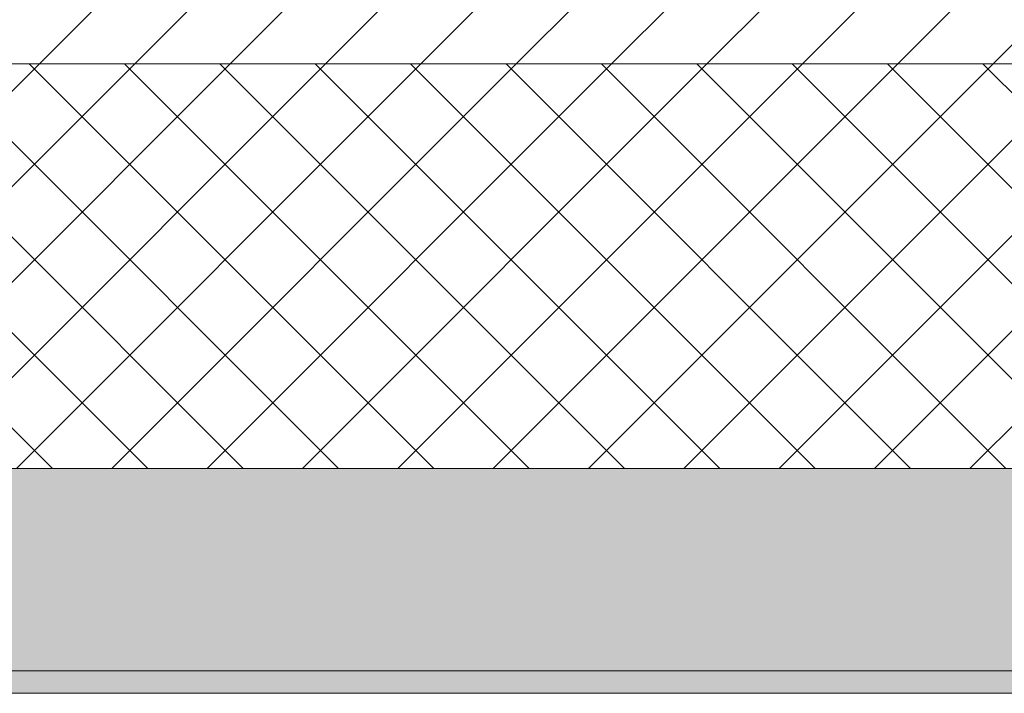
# Model space of a CAD drawing. Header units: millimetres. Extents: x -40968 to 13979, y -19284 to 4746.
# Tile 134 of 256: x -16362 to -15924, y -1699 to -1399. Entities that reach past the tile are written whole.
import ezdxf

# ---------------------------------------------------------------- set-up
doc = ezdxf.new("R2010")
doc.units = ezdxf.units.MM
doc.header["$MEASUREMENT"] = 0
doc.layers.add('12_FAÇ_Façana', color=7, linetype='Continuous')
doc.layers.add('12_FAÇ_Façana_Pluma_Nº__102', color=7, linetype='Continuous', lineweight=5, true_color=0xcccccc)
doc.layers.add('12_FAÇ_Façana_Pluma_Nº__174', color=7, linetype='Continuous', lineweight=13, true_color=0xe4ad2c)
doc.layers.add('12_FAÇ_Façana_Pluma_Nº__2', color=8, linetype='Continuous', lineweight=5)
doc.layers.add('12_FAÇ_Façana_Pluma_Nº__7', color=7, linetype='Continuous', lineweight=5)

# ---------------------------------------------------------------- blocks, each defined once
blk = doc.blocks.new('Muro_12_1', base_point=(-16936.43, -1193.98))
at = {"layer": '12_FAÇ_Façana_Pluma_Nº__102', "linetype": 'Continuous', "lineweight": 0, "true_color": 0xe5e5e5}
for points in [[(-16936.43, -1688.98), (-14135.93, -1688.98), (-14135.93, -1598.98), (-16936.43, -1598.98)], [(-16936.43, -1698.98), (-14135.93, -1698.98), (-14135.93, -1688.98), (-16936.43, -1688.98)]]:
    blk.add_hatch(color=254, dxfattribs=at).paths.add_polyline_path(points)
at = {"layer": '12_FAÇ_Façana_Pluma_Nº__174', "linetype": 'Continuous', "lineweight": 13, "true_color": 0xe4ad2c}
h = blk.add_hatch(dxfattribs=at)
h.set_pattern_fill('SATE_Aislamiento_0001', color=42, style=0, pattern_type=2)
h.set_pattern_definition([(45, (0, 0), (-21.213203, 21.213203), []), (135, (0, 0), (21.213203, 21.213203), [])])
h.paths.add_polyline_path([(-16936.43, -1598.98), (-14135.93, -1598.98), (-14135.93, -1418.98), (-16936.43, -1418.98)])
at = {"layer": '12_FAÇ_Façana_Pluma_Nº__2', "linetype": 'Continuous', "lineweight": 5}
h = blk.add_hatch(dxfattribs=at)
h.set_pattern_fill('Ceramic_0001', color=8, style=0, pattern_type=2)
h.set_pattern_definition([(45, (0, 0), (-21.213203, 21.213203), [])])
h.paths.add_polyline_path([(-16936.43, -1418.98), (-14135.93, -1418.98), (-14135.93, -1203.98), (-16936.43, -1203.98)])
at = {"layer": '12_FAÇ_Façana_Pluma_Nº__7', "color": 7, "linetype": 'Continuous', "lineweight": 5}
for p, q in [((-16936.43, -1418.98), (-14135.93, -1418.98)), ((-16936.43, -1598.98), (-14135.93, -1598.98)), ((-16936.43, -1688.98), (-14135.93, -1688.98))]:
    blk.add_line(p, q, dxfattribs=at)
at = {"layer": '12_FAÇ_Façana_Pluma_Nº__7', "color": 7, "linetype": 'Continuous', "lineweight": 5, "flags": 128}
blk.add_lwpolyline([(-16936.43, -1698.98), (-14135.93, -1698.98)], dxfattribs=at)

msp = doc.modelspace()

# ---------------------------------------------------------------- block references
at = {"layer": '12_FAÇ_Façana', "color": 7, "lineweight": 20}
msp.add_blockref('Muro_12_1', (-16936.43, -1193.98), dxfattribs=at)

doc.saveas('drawing.dxf')
